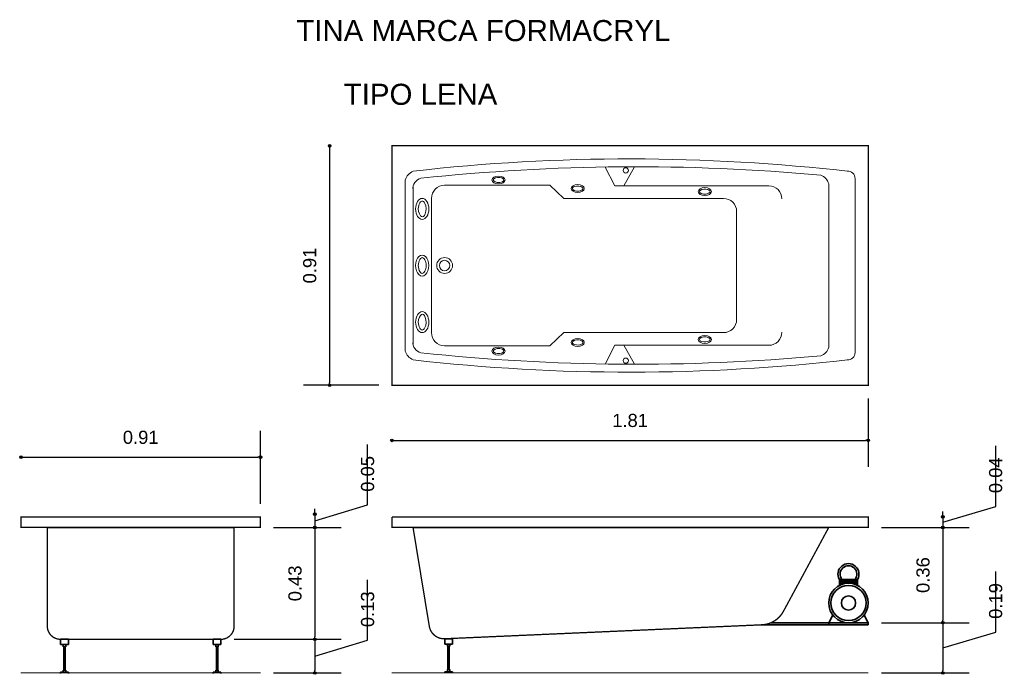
# Model space of a CAD drawing. Extents: x 162.66 to 166.4, y 182.08 to 184.57.
import ezdxf

# ---------------------------------------------------------------- set-up
doc = ezdxf.new("R2010")
doc.units = 0
doc.header["$MEASUREMENT"] = 0
doc.layers.add('CONTORNO', color=170, linetype='Continuous', lineweight=15)
for name, color, linetype, lineweight, plot in [('cotas', 3, 'Continuous', 13, False), ('muebles', 2, 'Continuous', 18, False), ('rotulos', 1, 'Continuous', 25, False), ('TRAZO', 7, 'Continuous', 35, False)]:
    doc.layers.add(name, color=color, linetype=linetype, lineweight=lineweight, plot=plot)
doc.styles.add('cotas', font='ARIAL.TTF')
doc.styles.add('rotulo', font='swissko.ttf')
doc.dimstyles.new('ISO-25', dxfattribs={"dimtxt": 2.4, "dimasz": 1, "dimexe": 1.25, "dimexo": 0.625, "dimtad": 1, "dimrnd": 0.0215, "dimtxsty": 'cotas', "dimblk": 'ORIGIN2', "dimcen": 1, "dimazin": 0, "dimtfac": 1, "dimtmove": 0, "dimatfit": 3, "dimldrblk": 'ORIGIN2', "dimfxl": 0, "dimlwe": 0, "dimarcsym": 0})

# ---------------------------------------------------------------- blocks, each defined once
blk = doc.blocks.new('_Origin2')
at = {"color": 0, "lineweight": -2}
blk.add_line((-0.5, 0), (-1, 0), dxfattribs=at)
for radius in [0.5, 0.25]:
    blk.add_circle((0, 0), radius, dxfattribs=at)
blk = doc.blocks.new('*D1')
at = {"color": 0, "linetype": 'ByBlock'}
for p, q in [((163.8351, 184.0816), (163.8351, 183.1916)), ((164.022, 183.1816), (163.7351, 183.1816))]:
    blk.add_line(p, q, dxfattribs=at)
at = {"layer": 'Defpoints', "color": 0, "linetype": 'ByBlock'}
for p in [(164.072, 184.0916), (163.8351, 183.1816), (164.072, 183.1816)]:
    blk.add_point(p, dxfattribs=at)
at = {"color": 0, "linetype": 'ByBlock', "xscale": 0.01, "yscale": 0.01, "zscale": 0.01}
for p, rotation in [((163.8351, 184.0916), 90), ((163.8351, 183.1816), 270)]:
    blk.add_blockref('_Origin2', p, dxfattribs=dict(at, rotation=rotation))
at = {"color": 0, "linetype": 'ByBlock', "insert": (163.7595, 183.6366), "char_height": 0.05, "attachment_point": 5, "rotation": 90, "style": 'cotas'}
blk.add_mtext('0.91', dxfattribs=at)
blk = doc.blocks.new('*D2')
at = {"color": 0, "linetype": 'ByBlock'}
for p, q in [((165.882, 183.1316), (165.882, 182.8723)), ((164.082, 182.9723), (165.872, 182.9723))]:
    blk.add_line(p, q, dxfattribs=at)
at = {"layer": 'Defpoints', "color": 0, "linetype": 'ByBlock'}
for p in [(164.072, 183.1816), (165.882, 183.1816), (165.882, 182.9723)]:
    blk.add_point(p, dxfattribs=at)
at = {"color": 0, "linetype": 'ByBlock', "xscale": 0.01, "yscale": 0.01, "zscale": 0.01, "rotation": 180}
blk.add_blockref('_Origin2', (164.072, 182.9723), dxfattribs=at)
at = {"color": 0, "linetype": 'ByBlock', "xscale": 0.01, "yscale": 0.01, "zscale": 0.01}
blk.add_blockref('_Origin2', (165.882, 182.9723), dxfattribs=at)
at = {"color": 0, "linetype": 'ByBlock', "insert": (164.977, 183.0478), "char_height": 0.05, "attachment_point": 5, "style": 'cotas'}
blk.add_mtext('1.81', dxfattribs=at)
blk = doc.blocks.new('*D6')
at = {"color": 0, "linetype": 'ByBlock'}
for p, q in [((163.9795, 182.7271), (163.9795, 182.9573)), ((163.779, 182.6669), (163.9795, 182.7271)), ((163.779, 182.7022), (163.779, 182.7122)), ((163.779, 182.6922), (163.779, 182.6416)), ((163.779, 182.6922), (163.779, 182.6416)), ((163.622, 182.6416), (163.879, 182.6416)), ((163.779, 182.6316), (163.779, 182.6216))]:
    blk.add_line(p, q, dxfattribs=at)
at = {"layer": 'Defpoints', "color": 0, "linetype": 'ByBlock'}
for p in [(163.6588, 182.6922), (163.572, 182.6416), (163.779, 182.6416)]:
    blk.add_point(p, dxfattribs=at)
at = {"color": 0, "linetype": 'ByBlock', "xscale": 0.01, "yscale": 0.01, "zscale": 0.01}
for p, rotation in [((163.779, 182.6922), 270), ((163.779, 182.6416), 90)]:
    blk.add_blockref('_Origin2', p, dxfattribs=dict(at, rotation=rotation))
at = {"color": 0, "linetype": 'ByBlock', "insert": (163.9795, 182.7771), "char_height": 0.05, "attachment_point": 4, "rotation": 90, "style": 'cotas'}
blk.add_mtext('0.05', dxfattribs=at)
blk = doc.blocks.new('*D5')
at = {"color": 0, "linetype": 'ByBlock'}
for p, q in [((163.779, 182.6316), (163.779, 182.2266)), ((163.472, 182.2166), (163.879, 182.2166))]:
    blk.add_line(p, q, dxfattribs=at)
at = {"layer": 'Defpoints', "color": 0, "linetype": 'ByBlock'}
for p in [(163.572, 182.6416), (163.422, 182.2166), (163.779, 182.2166)]:
    blk.add_point(p, dxfattribs=at)
at = {"color": 0, "linetype": 'ByBlock', "xscale": 0.01, "yscale": 0.01, "zscale": 0.01}
for p, rotation in [((163.779, 182.6416), 90), ((163.779, 182.2166), 270)]:
    blk.add_blockref('_Origin2', p, dxfattribs=dict(at, rotation=rotation))
at = {"color": 0, "linetype": 'ByBlock', "insert": (163.7035, 182.4291), "char_height": 0.05, "attachment_point": 5, "rotation": 90, "style": 'cotas'}
blk.add_mtext('0.43', dxfattribs=at)
blk = doc.blocks.new('*D4')
at = {"color": 0, "linetype": 'ByBlock'}
for p, q in [((163.9795, 182.2128), (163.9795, 182.4427)), ((163.779, 182.1527), (163.9795, 182.2128)), ((163.779, 182.2066), (163.779, 182.0987)), ((163.622, 182.0887), (163.879, 182.0887))]:
    blk.add_line(p, q, dxfattribs=at)
at = {"layer": 'Defpoints', "color": 0, "linetype": 'ByBlock'}
for p in [(163.422, 182.2166), (163.572, 182.0887), (163.779, 182.0887)]:
    blk.add_point(p, dxfattribs=at)
at = {"color": 0, "linetype": 'ByBlock', "xscale": 0.01, "yscale": 0.01, "zscale": 0.01}
for p, rotation in [((163.779, 182.2166), 90), ((163.779, 182.0887), 270)]:
    blk.add_blockref('_Origin2', p, dxfattribs=dict(at, rotation=rotation))
at = {"color": 0, "linetype": 'ByBlock', "insert": (163.9795, 182.2628), "char_height": 0.05, "attachment_point": 4, "rotation": 90, "style": 'cotas'}
blk.add_mtext('0.13', dxfattribs=at)
blk = doc.blocks.new('*D3')
at = {"color": 0, "linetype": 'ByBlock'}
for p, q in [((163.572, 182.7316), (163.572, 183.0083)), ((162.672, 182.9083), (163.562, 182.9083))]:
    blk.add_line(p, q, dxfattribs=at)
at = {"layer": 'Defpoints', "color": 0, "linetype": 'ByBlock'}
for p in [(163.572, 182.9083), (162.662, 182.6816), (163.572, 182.6816)]:
    blk.add_point(p, dxfattribs=at)
at = {"color": 0, "linetype": 'ByBlock', "xscale": 0.01, "yscale": 0.01, "zscale": 0.01, "rotation": 180}
blk.add_blockref('_Origin2', (162.662, 182.9083), dxfattribs=at)
at = {"color": 0, "linetype": 'ByBlock', "xscale": 0.01, "yscale": 0.01, "zscale": 0.01}
blk.add_blockref('_Origin2', (163.572, 182.9083), dxfattribs=at)
at = {"color": 0, "linetype": 'ByBlock', "insert": (163.117, 182.9838), "char_height": 0.05, "attachment_point": 5, "style": 'cotas'}
blk.add_mtext('0.91', dxfattribs=at)
blk = doc.blocks.new('*D9')
at = {"color": 0, "linetype": 'ByBlock'}
for p, q in [((166.3665, 182.7218), (166.3665, 182.9514)), ((166.1659, 182.6616), (166.3665, 182.7218)), ((166.1659, 182.6916), (166.1659, 182.7016)), ((166.1659, 182.6816), (166.1659, 182.6416)), ((166.1659, 182.6816), (166.1659, 182.6416)), ((165.932, 182.6416), (166.2659, 182.6416)), ((166.1659, 182.6316), (166.1659, 182.6216))]:
    blk.add_line(p, q, dxfattribs=at)
at = {"layer": 'Defpoints', "color": 0, "linetype": 'ByBlock'}
for p in [(165.882, 182.6816), (165.882, 182.6416), (166.1659, 182.6416)]:
    blk.add_point(p, dxfattribs=at)
at = {"color": 0, "linetype": 'ByBlock', "xscale": 0.01, "yscale": 0.01, "zscale": 0.01}
for p, rotation in [((166.1659, 182.6816), 270), ((166.1659, 182.6416), 90)]:
    blk.add_blockref('_Origin2', p, dxfattribs=dict(at, rotation=rotation))
at = {"color": 0, "linetype": 'ByBlock', "insert": (166.3665, 182.7718), "char_height": 0.05, "attachment_point": 4, "rotation": 90, "style": 'cotas'}
blk.add_mtext('0.04', dxfattribs=at)
blk = doc.blocks.new('*D8')
at = {"color": 0, "linetype": 'ByBlock'}
for p, q in [((166.1659, 182.6316), (166.1659, 182.2896)), ((165.932, 182.2796), (166.2659, 182.2796))]:
    blk.add_line(p, q, dxfattribs=at)
at = {"layer": 'Defpoints', "color": 0, "linetype": 'ByBlock'}
for p in [(165.882, 182.6416), (165.882, 182.2796), (166.1659, 182.2796)]:
    blk.add_point(p, dxfattribs=at)
at = {"color": 0, "linetype": 'ByBlock', "xscale": 0.01, "yscale": 0.01, "zscale": 0.01}
for p, rotation in [((166.1659, 182.6416), 90), ((166.1659, 182.2796), 270)]:
    blk.add_blockref('_Origin2', p, dxfattribs=dict(at, rotation=rotation))
at = {"color": 0, "linetype": 'ByBlock', "insert": (166.0904, 182.4606), "char_height": 0.05, "attachment_point": 5, "rotation": 90, "style": 'cotas'}
blk.add_mtext('0.36', dxfattribs=at)
blk = doc.blocks.new('*D7')
at = {"color": 0, "linetype": 'ByBlock'}
for p, q in [((166.3665, 182.2443), (166.3665, 182.4743)), ((166.1659, 182.2696), (166.1659, 182.0987)), ((166.1659, 182.1842), (166.3665, 182.2443)), ((165.932, 182.0887), (166.2659, 182.0887))]:
    blk.add_line(p, q, dxfattribs=at)
at = {"layer": 'Defpoints', "color": 0, "linetype": 'ByBlock'}
for p in [(165.882, 182.2796), (165.882, 182.0887), (166.1659, 182.0887)]:
    blk.add_point(p, dxfattribs=at)
at = {"color": 0, "linetype": 'ByBlock', "xscale": 0.01, "yscale": 0.01, "zscale": 0.01}
for p, rotation in [((166.1659, 182.2796), 90), ((166.1659, 182.0887), 270)]:
    blk.add_blockref('_Origin2', p, dxfattribs=dict(at, rotation=rotation))
at = {"color": 0, "linetype": 'ByBlock', "insert": (166.3665, 182.2943), "char_height": 0.05, "attachment_point": 4, "rotation": 90, "style": 'cotas'}
blk.add_mtext('0.19', dxfattribs=at)

msp = doc.modelspace()

# ---------------------------------------------------------------- linework, layer by layer
at = {"layer": 'CONTORNO'}
for p, q in [((163.572, 182.0887), (162.662, 182.0887)), ((165.882, 182.0887), (164.072, 182.0887))]:
    msp.add_line(p, q, dxfattribs=at)
at = {"layer": 'CONTORNO', "const_width": 0.005}
for points in [[(165.882, 183.6366), (165.882, 184.0916), (164.072, 184.0916), (164.072, 183.6366)], [(165.882, 183.6366), (165.882, 183.1816), (164.072, 183.1816), (164.072, 183.6366)]]:
    msp.add_lwpolyline(points, dxfattribs=at)
for points in [[(163.472, 182.2666), (163.472, 182.6416), (163.572, 182.6416), (163.572, 182.6816), (162.662, 182.6816), (162.662, 182.6416), (162.762, 182.6416), (162.762, 182.2666, 0.414214), (162.812, 182.2166), (163.422, 182.2166, 0.414214), (163.472, 182.2666, -1)], [(164.072, 182.6816), (165.882, 182.6816), (165.882, 182.6416), (165.732, 182.6416), (165.5597, 182.3228, -0.27166), (165.4752, 182.2716), (164.2724, 182.2187, -0.380254), (164.2138, 182.2663), (164.152, 182.6416), (164.072, 182.6416), (164.072, 182.6816)]]:
    msp.add_lwpolyline(points, format="xyb", dxfattribs=at)
at = {"layer": 'muebles'}
for p, q in [((164.919, 183.9396), (164.8818, 184.0107)), ((164.9533, 183.9396), (164.994, 184.0116)), ((164.122, 183.6366), (164.122, 183.9614)), ((164.152, 183.6366), (164.152, 183.9346)), ((164.272, 183.9416), (164.6725, 183.9416)), ((164.7246, 183.8916), (164.6725, 183.9416)), ((164.919, 183.9396), (165.504, 183.9396)), ((165.732, 183.6366), (165.732, 183.947)), ((165.832, 183.6366), (165.832, 183.9681)), ((164.222, 183.6366), (164.222, 183.8916)), ((164.7246, 183.8916), (165.332, 183.8916)), ((165.382, 183.6366), (165.382, 183.8416)), ((164.122, 183.6366), (164.122, 183.3118)), ((164.152, 183.6366), (164.152, 183.3386)), ((164.222, 183.6366), (164.222, 183.3816)), ((165.382, 183.6366), (165.382, 183.4316)), ((165.732, 183.6366), (165.732, 183.3262)), ((165.832, 183.6366), (165.832, 183.3051)), ((164.7246, 183.3816), (164.6725, 183.3316)), ((164.7246, 183.3816), (165.332, 183.3816)), ((164.919, 183.3336), (164.8818, 183.2625)), ((164.919, 183.3336), (165.504, 183.3336)), ((164.9533, 183.3336), (164.994, 183.2616)), ((164.272, 183.3316), (164.6725, 183.3316))]:
    msp.add_line(p, q, dxfattribs=at)
for centre in [(164.9607, 183.998), (164.9607, 183.2752)]:
    msp.add_circle(centre, 0.01, dxfattribs=at)
for centre, radius, start, end in [((164.977, 176.7185), 7.3232, 83.44594, 96.46844), ((165.002, 176.2789), 7.7328, 84.80627, 96.0872), ((164.1762, 183.9433), 0.0571, 115.0333, 161.5466), ((165.6867, 183.9357), 0.0467, 13.8932, 70.791), ((165.8044, 183.9675), 0.0276, 358.8454, 94.9071), ((164.191, 183.9298), 0.0393, 103.2019, 186.9907), ((164.272, 183.8916), 0.05, 90, 180), ((165.504, 183.8896), 0.05, 0, 90), ((165.332, 183.8416), 0.05, 0, 90), ((164.272, 183.6366), 0.03, 0, 180), ((164.272, 183.6366), 0.03, 180, 0), ((164.272, 183.6366), 0.02, 0, 180), ((164.272, 183.6366), 0.02, 180, 0), ((165.332, 183.4316), 0.05, 270, 0), ((164.272, 183.3816), 0.05, 180, 270), ((165.504, 183.3836), 0.05, 270, 360), ((164.191, 183.3434), 0.0393, 173.0093, 256.7981), ((164.1762, 183.3299), 0.0571, 198.4534, 244.9667), ((165.002, 190.9944), 7.7328, 263.9128, 275.19373), ((165.6867, 183.3375), 0.0467, 289.209, 346.1068), ((165.8044, 183.3057), 0.0276, 265.0929, 1.1546), ((164.977, 190.5547), 7.3232, 263.53156, 276.55406)]:
    msp.add_arc(centre, radius, start, end, dxfattribs=at)
for centre, major_axis, ratio in [((164.477, 183.9616), (-0.025, 0), 0.6), ((164.778, 183.9291), (-0.025, 0), 0.6), ((165.261, 183.9176), (-0.025, 0), 0.6), ((164.187, 183.8516), (0, 0.04), 0.625)]:
    msp.add_ellipse(centre, major_axis=major_axis, ratio=ratio, dxfattribs=at)
msp.add_ellipse((164.187, 183.6366), major_axis=(0, 0.04), ratio=0.625, start_param=4.712389, end_param=7.853982, dxfattribs=at)
at = {"layer": 'muebles', "extrusion": (0, 0, -1)}
msp.add_ellipse((164.187, 183.6366), major_axis=(0, -0.04), ratio=0.625, start_param=4.712389, end_param=7.853982, dxfattribs=at)
for centre, major_axis, ratio in [((164.187, 183.4216), (0, -0.04), 0.625), ((165.261, 183.3556), (-0.025, 0), 0.6), ((164.778, 183.3441), (-0.025, 0), 0.6), ((164.477, 183.3116), (-0.025, 0), 0.6)]:
    msp.add_ellipse(centre, major_axis=major_axis, ratio=ratio, dxfattribs=at)
at = {"layer": 'muebles'}
for points, knots in [([(164.457, 183.9616), (164.457, 183.9596), (164.4589, 183.9566), (164.4685, 183.9521), (164.4757, 183.9511), (164.4985, 183.9543), (164.5025, 183.9641), (164.4799, 183.9731), (164.4648, 183.9709), (164.4577, 183.9645), (164.457, 183.9629), (164.457, 183.9616)], [0, 0, 0, 0, 0.900969, 0.900969, 1.801938, 1.801938, 4.127038, 4.127038, 5.689302, 5.689302, 6.283185, 6.283185, 6.283185, 6.283185]), ([(164.758, 183.9291), (164.758, 183.9271), (164.7598, 183.9241), (164.7695, 183.9195), (164.7767, 183.9185), (164.7995, 183.9217), (164.8035, 183.9316), (164.7809, 183.9405), (164.7658, 183.9383), (164.7586, 183.932), (164.758, 183.9304), (164.758, 183.9291)], [0, 0, 0, 0, 0.900969, 0.900969, 1.801938, 1.801938, 4.127038, 4.127038, 5.689302, 5.689302, 6.283185, 6.283185, 6.283185, 6.283185]), ([(165.241, 183.9176), (165.241, 183.9156), (165.2429, 183.9126), (165.2525, 183.9081), (165.2597, 183.907), (165.2825, 183.9103), (165.2865, 183.9201), (165.264, 183.929), (165.2488, 183.9269), (165.2417, 183.9205), (165.241, 183.9189), (165.241, 183.9176)], [0, 0, 0, 0, 0.900969, 0.900969, 1.801938, 1.801938, 4.127038, 4.127038, 5.689302, 5.689302, 6.283185, 6.283185, 6.283185, 6.283185]), ([(164.187, 183.8816), (164.1847, 183.8816), (164.1812, 183.88), (164.1745, 183.8693), (164.1721, 183.8606), (164.172, 183.8373), (164.1794, 183.8246), (164.1889, 183.82), (164.194, 183.8222), (164.2033, 183.8446), (164.2025, 183.8628), (164.1938, 183.8794), (164.1896, 183.8816), (164.187, 183.8816)], [0, 0, 0, 0, 0.783214, 0.783214, 1.566428, 1.566428, 2.84792, 2.84792, 4.129413, 4.129413, 5.410905, 5.410905, 6.283185, 6.283185, 6.283185, 6.283185]), ([(164.2017, 183.6366), (164.2017, 183.6444), (164.2002, 183.6523), (164.1938, 183.6644), (164.1896, 183.6666), (164.187, 183.6666), (164.1847, 183.6666), (164.1812, 183.665), (164.1745, 183.6543), (164.1721, 183.6456), (164.172, 183.6367), (164.172, 183.6367), (164.172, 183.6366)], [4.712938, 4.712938, 4.712938, 4.712938, 5.410905, 5.410905, 6.283185, 6.283185, 6.283185, 7.0664, 7.0664, 7.849614, 7.849614, 7.853983, 7.853983, 7.853983, 7.853983]), ([(164.2017, 183.6366), (164.2017, 183.6288), (164.2002, 183.6209), (164.1938, 183.6088), (164.1896, 183.6066), (164.187, 183.6066), (164.1847, 183.6066), (164.1812, 183.6082), (164.1745, 183.619), (164.1721, 183.6276), (164.172, 183.6365), (164.172, 183.6366), (164.172, 183.6366)], [4.712938, 4.712938, 4.712938, 4.712938, 5.410905, 5.410905, 6.283185, 6.283185, 6.283185, 7.0664, 7.0664, 7.849614, 7.849614, 7.853983, 7.853983, 7.853983, 7.853983]), ([(164.187, 183.3916), (164.1847, 183.3916), (164.1812, 183.3932), (164.1745, 183.404), (164.1721, 183.4126), (164.172, 183.4359), (164.1794, 183.4486), (164.1889, 183.4532), (164.194, 183.451), (164.2033, 183.4286), (164.2025, 183.4105), (164.1938, 183.3938), (164.1896, 183.3916), (164.187, 183.3916)], [0, 0, 0, 0, 0.783214, 0.783214, 1.566428, 1.566428, 2.84792, 2.84792, 4.129413, 4.129413, 5.410905, 5.410905, 6.283185, 6.283185, 6.283185, 6.283185]), ([(164.758, 183.3441), (164.758, 183.3461), (164.7598, 183.3491), (164.7695, 183.3537), (164.7767, 183.3547), (164.7995, 183.3515), (164.8035, 183.3416), (164.7809, 183.3327), (164.7658, 183.3349), (164.7586, 183.3412), (164.758, 183.3428), (164.758, 183.3441)], [0, 0, 0, 0, 0.900969, 0.900969, 1.801938, 1.801938, 4.127038, 4.127038, 5.689302, 5.689302, 6.283185, 6.283185, 6.283185, 6.283185]), ([(165.241, 183.3556), (165.241, 183.3576), (165.2429, 183.3606), (165.2525, 183.3651), (165.2597, 183.3662), (165.2825, 183.3629), (165.2865, 183.3531), (165.264, 183.3442), (165.2488, 183.3463), (165.2417, 183.3527), (165.241, 183.3543), (165.241, 183.3556)], [0, 0, 0, 0, 0.900969, 0.900969, 1.801938, 1.801938, 4.127038, 4.127038, 5.689302, 5.689302, 6.283185, 6.283185, 6.283185, 6.283185]), ([(164.457, 183.3116), (164.457, 183.3136), (164.4589, 183.3166), (164.4685, 183.3211), (164.4757, 183.3222), (164.4985, 183.3189), (164.5025, 183.3091), (164.4799, 183.3001), (164.4648, 183.3023), (164.4577, 183.3087), (164.457, 183.3103), (164.457, 183.3116)], [0, 0, 0, 0, 0.900969, 0.900969, 1.801938, 1.801938, 4.127038, 4.127038, 5.689302, 5.689302, 6.283185, 6.283185, 6.283185, 6.283185])]:
    msp.add_open_spline(points, degree=3, knots=knots, dxfattribs=at)
at = {"layer": 'TRAZO'}
for p, q in [((162.762, 182.6416), (163.472, 182.6416)), ((164.152, 182.6416), (165.732, 182.6416)), ((165.7724, 182.4441), (165.7724, 182.4211)), ((165.7724, 182.4441), (165.8417, 182.4441)), ((165.7787, 182.4441), (165.7787, 182.4239)), ((165.7787, 182.4441), (165.7787, 182.4239)), ((165.7847, 182.4441), (165.7847, 182.4262)), ((165.7907, 182.4441), (165.7907, 182.4278)), ((165.7967, 182.4441), (165.7967, 182.4289)), ((165.8027, 182.4441), (165.8027, 182.4295)), ((165.8027, 182.4441), (165.8027, 182.4295)), ((165.8087, 182.4441), (165.8087, 182.4296)), ((165.8147, 182.4441), (165.8147, 182.4292)), ((165.8207, 182.4441), (165.8207, 182.4284)), ((165.8267, 182.4441), (165.8267, 182.427)), ((165.8327, 182.4441), (165.8327, 182.4251)), ((165.8387, 182.4441), (165.8387, 182.4226)), ((165.8417, 182.4441), (165.8417, 182.4211)), ((165.732, 182.2796), (165.7475, 182.3089)), ((165.882, 182.2796), (165.8665, 182.3089)), ((165.4752, 182.2716), (165.882, 182.2716)), ((165.5125, 182.2796), (165.882, 182.2796)), ((165.732, 182.2796), (165.732, 182.2716)), ((165.882, 182.2796), (165.882, 182.2716)), ((162.812, 182.1966), (162.812, 182.2166)), ((162.842, 182.2166), (162.812, 182.2166)), ((162.842, 182.1966), (162.842, 182.2166)), ((163.422, 182.2166), (163.392, 182.2166)), ((163.392, 182.1966), (163.392, 182.2166)), ((163.422, 182.1966), (163.422, 182.2166)), ((164.2724, 182.1987), (164.2724, 182.2187)), ((164.3024, 182.2187), (164.2724, 182.2187)), ((164.3024, 182.1987), (164.3024, 182.2187)), ((162.842, 182.1966), (162.812, 182.1966)), ((162.822, 182.1886), (162.822, 182.1966)), ((162.832, 182.1886), (162.822, 182.1886)), ((162.8245, 182.0996), (162.8245, 182.1886)), ((162.8295, 182.0996), (162.8295, 182.1886)), ((162.832, 182.1886), (162.832, 182.1966)), ((163.422, 182.1966), (163.392, 182.1966)), ((163.402, 182.1886), (163.402, 182.1966)), ((163.412, 182.1886), (163.402, 182.1886)), ((163.4045, 182.0996), (163.4045, 182.1886)), ((163.4095, 182.0996), (163.4095, 182.1886)), ((163.412, 182.1886), (163.412, 182.1966)), ((164.3024, 182.1987), (164.2724, 182.1987)), ((164.2824, 182.1907), (164.2824, 182.1987)), ((164.2924, 182.1907), (164.2824, 182.1907)), ((164.2849, 182.1017), (164.2849, 182.1907)), ((164.2899, 182.1017), (164.2899, 182.1907)), ((164.2924, 182.1907), (164.2924, 182.1987)), ((162.822, 182.0916), (162.822, 182.0996)), ((162.832, 182.0996), (162.822, 182.0996)), ((162.832, 182.0916), (162.832, 182.0996)), ((163.412, 182.0996), (163.402, 182.0996)), ((163.402, 182.0916), (163.402, 182.0996)), ((163.412, 182.0916), (163.412, 182.0996)), ((164.2824, 182.0937), (164.2824, 182.1017)), ((164.2924, 182.1017), (164.2824, 182.1017)), ((164.2924, 182.0937), (164.2924, 182.1017)), ((162.842, 182.0916), (162.812, 182.0916)), ((162.812, 182.0866), (162.812, 182.0916)), ((162.842, 182.0866), (162.842, 182.0916)), ((163.392, 182.0866), (163.392, 182.0916)), ((163.422, 182.0916), (163.392, 182.0916)), ((163.422, 182.0866), (163.422, 182.0916)), ((164.3024, 182.0937), (164.2724, 182.0937)), ((164.2724, 182.0887), (164.2724, 182.0937)), ((164.3024, 182.0887), (164.3024, 182.0937))]:
    msp.add_line(p, q, dxfattribs=at)
for radius in [0.075, 0.067, 0.027]:
    msp.add_circle((165.807, 182.3546), radius, dxfattribs=at)
for radius, start, end in [(0.04, 330, 210), (0.032, 321.3178, 218.6822)]:
    msp.add_arc((165.807, 182.4641), radius, start, end, dxfattribs=at)

# ---------------------------------------------------------------- texts
at = {"layer": 'rotulos', "style": 'rotulo'}
for s, p in [('TINA MARCA FORMACRYL', (163.7084, 184.4891)), ('TIPO LENA', (163.8889, 184.2471))]:
    msp.add_text(s, height=0.08, dxfattribs=at).set_placement(p)

# ---------------------------------------------------------------- dimensions: what is measured, and where the dimension line sits
at = {"layer": 'cotas'}
for base, p1, p2, picture, middle in [((163.8351, 183.1816), (164.072, 184.0916), (164.072, 183.1816), '*D1', (163.7595, 183.6366)), ((163.779, 182.6416), (163.6588, 182.6922), (163.572, 182.6416), '*D6', (163.9795, 182.7771)), ((166.1659, 182.6416), (165.882, 182.6816), (165.882, 182.6416), '*D9', (166.3665, 182.7718)), ((163.7789972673, 182.2166027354), (163.5720321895, 182.6416027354), (163.4220321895, 182.2166027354), '*D5', (163.7034515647, 182.4291027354)), ((166.1659, 182.2796), (165.882, 182.6416), (165.882, 182.2796), '*D8', (166.0904, 182.4606)), ((166.1659, 182.0887), (165.882, 182.2796), (165.882, 182.0887), '*D7', (166.3665, 182.2943)), ((163.779, 182.0887), (163.422, 182.2166), (163.572, 182.0887), '*D4', (163.9795, 182.2628))]:
    dim = msp.add_linear_dim(base=base, p1=p1, p2=p2, angle=90, dimstyle='ISO-25', override={"dimtxt": 0.05, "dimasz": 0.01, "dimexe": 0.1, "dimexo": 0.05, "dimgap": 0.05, "dimrnd": 0.0005, "dimzin": 1, "dimblk1": 'Origin2', "dimblk2": 'Origin2', "dimsah": 1, "dimse1": 1, "dimtmove": 1}, dxfattribs=at)
    dim.commit()
    dim.dimension.update_dxf_attribs({"geometry": picture, "text_midpoint": middle})
for base, p1, p2, picture, middle in [((165.882, 182.9723), (164.072, 183.1816), (165.882, 183.1816), '*D2', (164.977, 183.0478)), ((163.572, 182.9083), (162.662, 182.6816), (163.572, 182.6816), '*D3', (163.117, 182.9838))]:
    dim = msp.add_linear_dim(base=base, p1=p1, p2=p2, dimstyle='ISO-25', override={"dimtxt": 0.05, "dimasz": 0.01, "dimexe": 0.1, "dimexo": 0.05, "dimgap": 0.05, "dimrnd": 0.0005, "dimzin": 1, "dimblk1": 'Origin2', "dimblk2": 'Origin2', "dimsah": 1, "dimse1": 1, "dimtmove": 1}, dxfattribs=at)
    dim.commit()
    dim.dimension.update_dxf_attribs({"geometry": picture, "text_midpoint": middle})

doc.saveas('drawing.dxf')
